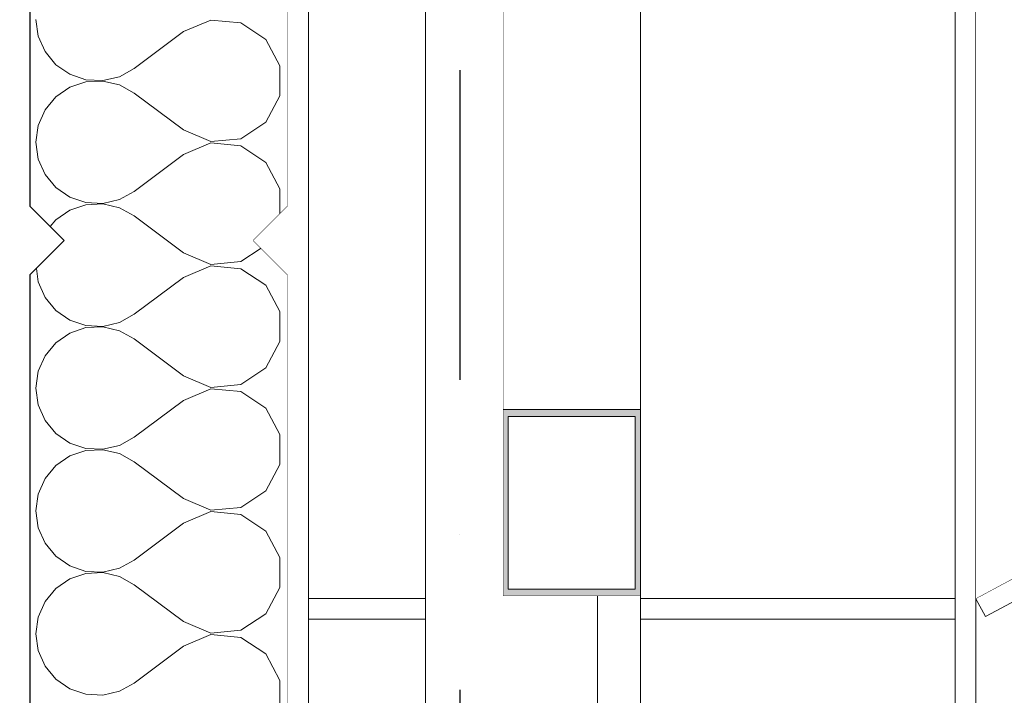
# Model space of a CAD drawing. Header units: millimetres. Extents: x -12989 to 381717, y -50461 to 30884.
# Tile 22 of 63: x 363530 to 364102, y -40925 to -40532. Entities that reach past the tile are written whole.
import ezdxf
from ezdxf.enums import TextEntityAlignment as Align

# ---------------------------------------------------------------- set-up
doc = ezdxf.new("R2010")
doc.units = ezdxf.units.MM
doc.header["$MEASUREMENT"] = 0
doc.linetypes.add('Kropki i Kreski', pattern=[360, 180, -90, 0, -90])
doc.linetypes.add('Wipeout_Contour', pattern=[1000, 0, -1000])
for name, color, linetype in [('AS_Belki.Import IFC', 7, 'Continuous'), ('AS_Blachy.Import IFC', 7, 'Continuous'), ('Nowe_04-ŚCIANY DZIAŁOWE', 7, 'Continuous'), ('Nowe_A__SCIANY', 7, 'Continuous'), ('Nowe_A_WYM', 7, 'Continuous'), ('Nowe_Drzwi Archicad', 7, 'Continuous'), ('Nowe_Warstwa IFC.Import IFC', 7, 'Continuous')]:
    doc.layers.add(name, color=color, linetype=linetype)
for name, color, linetype, lineweight in [('AS_Belki.Import IFC_Nr_pióra__1', 7, 'Continuous', 13), ('AS_Belki.Import IFC_Nr_pióra__88', 7, 'Continuous', 13), ('AS_Belki.Import IFC_Nr_pióra__90', 7, 'Continuous', 13), ('AS_Blachy.Import IFC_Nr_pióra__4', 7, 'Continuous', 13), ('Nowe_A__SCIANY_Nr_pióra__27', 7, 'Continuous', 25), ('Nowe_A_WYM_Nr_pióra__1', 7, 'Continuous', 13), ('Nowe_A_WYM_Nr_pióra__45', 7, 'Continuous', 15), ('Nowe_A_WYM_Nr_pióra__85', 7, 'Continuous', 13), ('Nowe_Drzwi Archicad_Nr_pióra__101', 252, 'Continuous', 5), ('Nowe_Warstwa IFC.Import IFC_Nr_pióra__1', 7, 'Continuous', 13), ('Nowe_Warstwa IFC.Import IFC_Nr_pióra__25', 7, 'Continuous', 25)]:
    doc.layers.add(name, color=color, linetype=linetype, lineweight=lineweight)
doc.layers.add('Nowe_A__SCIANY_Nr_pióra__174', color=7, linetype='Continuous', lineweight=5, true_color=0x6a6a6a)
doc.styles.add('STYL_AUTOMATYCZNY_1', font='arial.ttf')
doc.styles.add('STYL_AUTOMATYCZNY_5', font='arial.ttf')
doc.dimstyles.new('STYL_AUTOMATYCZNY__1', dxfattribs={"dimtxt": 139.999998, "dimasz": 57, "dimexe": 0.18, "dimexo": 0.0625, "dimgap": 0, "dimtad": 1, "dimdec": 0, "dimlfac": 0.1, "dimzin": 0, "dimdsep": 46, "dimtxsty": 'STYL_AUTOMATYCZNY_5', "dimblk": 'ARROWHEAD_6', "dimblk1": 'ARROWHEAD_6', "dimblk2": 'ARROWHEAD_6', "dimcen": 0.09, "dimse1": 1, "dimse2": 1, "dimclrd": 7, "dimclre": 7, "dimclrt": 7, "dimadec": 0, "dimazin": 0, "dimtfac": 1, "dimtdec": 4, "dimtmove": 0, "dimatfit": 3, "dimfxl": 0, "dimtolj": 1, "dimtzin": 0, "dimarcsym": 0})

# ---------------------------------------------------------------- blocks, each defined once
blk = doc.blocks.new('*X9', base_point=(363535.4, -45960.59))
at = {"layer": 'Nowe_A__SCIANY_Nr_pióra__174', "color": 251, "linetype": 'Continuous', "lineweight": 5, "true_color": 0x6a6a6a}
for p, q in [((363538.98, -40532.02), (363540.33, -40541.78)), ((363640.73, -40532.43), (363624.69, -40539.16)), ((363658.05, -40534.07), (363640.73, -40532.43)), ((363672.54, -40543.7), (363658.05, -40534.07)), ((363624.69, -40539.16), (363596.12, -40560.59)), ((363540.33, -40541.78), (363544.31, -40550.8)), ((363680.76, -40559.04), (363672.54, -40543.7)), ((363544.31, -40550.8), (363550.6, -40558.38)), ((363550.6, -40558.38), (363558.72, -40563.96)), ((363587.5, -40565.36), (363596.12, -40560.59)), ((363680.76, -40576.43), (363680.76, -40559.04)), ((363558.72, -40563.96), (363568.06, -40567.11)), ((363568.06, -40568.36), (363558.72, -40571.51)), ((363568.06, -40567.11), (363577.9, -40567.59)), ((363577.9, -40567.88), (363568.06, -40568.36)), ((363577.9, -40567.59), (363587.5, -40565.36)), ((363587.5, -40570.11), (363577.9, -40567.88)), ((363558.72, -40571.51), (363550.6, -40577.09)), ((363596.12, -40574.88), (363587.5, -40570.11)), ((363550.6, -40577.09), (363544.31, -40584.67)), ((363624.69, -40596.31), (363596.12, -40574.88)), ((363672.54, -40591.77), (363680.76, -40576.43)), ((363544.31, -40584.67), (363540.33, -40593.69)), ((363540.33, -40593.69), (363538.98, -40603.45)), ((363624.69, -40596.31), (363640.73, -40603.04)), ((363658.05, -40601.4), (363672.54, -40591.77)), ((363640.73, -40603.04), (363658.05, -40601.4)), ((363538.98, -40603.45), (363540.33, -40613.21)), ((363640.73, -40603.86), (363624.69, -40610.59)), ((363658.05, -40605.5), (363640.73, -40603.86)), ((363672.54, -40615.13), (363658.05, -40605.5)), ((363540.33, -40613.21), (363544.31, -40622.23)), ((363624.69, -40610.59), (363596.12, -40632.02)), ((363680.76, -40630.46), (363672.54, -40615.13)), ((363544.31, -40622.23), (363550.6, -40629.81)), ((363550.6, -40629.81), (363558.72, -40635.39)), ((363680.76, -40645.24), (363680.76, -40630.46)), ((363558.72, -40635.39), (363568.06, -40638.54)), ((363577.9, -40639.02), (363587.5, -40636.79)), ((363587.5, -40636.79), (363596.12, -40632.02)), ((363568.06, -40639.79), (363558.72, -40642.93)), ((363568.06, -40638.54), (363577.9, -40639.02)), ((363577.9, -40639.31), (363568.06, -40639.79)), ((363587.5, -40641.54), (363577.9, -40639.31)), ((363596.12, -40646.31), (363587.5, -40641.54)), ((363550.6, -40648.51), (363547.3, -40652.49)), ((363558.72, -40642.93), (363550.6, -40648.51)), ((363624.69, -40667.73), (363596.12, -40646.31)), ((363658.05, -40672.83), (363669.82, -40665)), ((363624.69, -40667.73), (363640.73, -40674.47)), ((363539.24, -40676.76), (363540.33, -40684.64)), ((363640.73, -40675.29), (363624.69, -40682.02)), ((363640.73, -40674.47), (363658.05, -40672.83)), ((363658.05, -40676.93), (363640.73, -40675.29)), ((363672.54, -40686.56), (363658.05, -40676.93)), ((363624.69, -40682.02), (363596.12, -40703.45)), ((363540.33, -40684.64), (363544.31, -40693.65)), ((363680.76, -40701.89), (363672.54, -40686.56)), ((363544.31, -40693.65), (363550.6, -40701.24)), ((363550.6, -40701.24), (363558.72, -40706.82)), ((363587.5, -40708.22), (363596.12, -40703.45)), ((363680.76, -40719.29), (363680.76, -40701.89)), ((363558.72, -40706.82), (363568.06, -40709.97)), ((363568.06, -40711.21), (363558.72, -40714.36)), ((363568.06, -40709.97), (363577.9, -40710.45)), ((363577.9, -40710.74), (363568.06, -40711.21)), ((363577.9, -40710.45), (363587.5, -40708.22)), ((363587.5, -40712.97), (363577.9, -40710.74)), ((363558.72, -40714.36), (363550.6, -40719.94)), ((363596.12, -40717.73), (363587.5, -40712.97)), ((363550.6, -40719.94), (363544.31, -40727.53)), ((363624.69, -40739.16), (363596.12, -40717.73)), ((363672.54, -40734.62), (363680.76, -40719.29)), ((363544.31, -40727.53), (363540.33, -40736.55)), ((363540.33, -40736.55), (363538.98, -40746.31)), ((363624.69, -40739.16), (363640.73, -40745.9)), ((363658.05, -40744.25), (363672.54, -40734.62)), ((363640.73, -40745.9), (363658.05, -40744.25)), ((363538.98, -40746.31), (363540.33, -40756.07)), ((363640.73, -40746.71), (363624.69, -40753.45)), ((363658.05, -40748.36), (363640.73, -40746.71)), ((363672.54, -40757.99), (363658.05, -40748.36)), ((363540.33, -40756.07), (363544.31, -40765.08)), ((363624.69, -40753.45), (363596.12, -40774.88)), ((363680.76, -40773.32), (363672.54, -40757.99)), ((363544.31, -40765.08), (363550.6, -40772.67)), ((363550.6, -40772.67), (363558.72, -40778.25)), ((363680.76, -40790.72), (363680.76, -40773.32)), ((363558.72, -40778.25), (363568.06, -40781.4)), ((363577.9, -40781.88), (363587.5, -40779.65)), ((363587.5, -40779.65), (363596.12, -40774.88)), ((363558.72, -40785.79), (363550.6, -40791.37)), ((363568.06, -40782.64), (363558.72, -40785.79)), ((363568.06, -40781.4), (363577.9, -40781.88)), ((363577.9, -40782.16), (363568.06, -40782.64)), ((363587.5, -40784.4), (363577.9, -40782.16)), ((363596.12, -40789.16), (363587.5, -40784.4)), ((363550.6, -40791.37), (363544.31, -40798.96)), ((363624.69, -40810.59), (363596.12, -40789.16)), ((363672.54, -40806.05), (363680.76, -40790.72)), ((363544.31, -40798.96), (363540.33, -40807.98)), ((363540.33, -40807.98), (363538.98, -40817.73)), ((363658.05, -40815.68), (363672.54, -40806.05)), ((363624.69, -40810.59), (363640.73, -40817.33)), ((363538.98, -40817.73), (363540.33, -40827.49)), ((363640.73, -40818.14), (363624.69, -40824.88)), ((363640.73, -40817.33), (363658.05, -40815.68)), ((363658.05, -40819.79), (363640.73, -40818.14)), ((363672.54, -40829.42), (363658.05, -40819.79)), ((363624.69, -40824.88), (363596.12, -40846.31)), ((363540.33, -40827.49), (363544.31, -40836.51)), ((363680.76, -40844.75), (363672.54, -40829.42)), ((363544.31, -40836.51), (363550.6, -40844.1)), ((363550.6, -40844.1), (363558.72, -40849.68)), ((363587.5, -40851.07), (363596.12, -40846.31)), ((363680.76, -40862.15), (363680.76, -40844.75)), ((363558.72, -40849.68), (363568.06, -40852.83)), ((363568.06, -40854.07), (363558.72, -40857.22)), ((363568.06, -40852.83), (363577.9, -40853.3)), ((363577.9, -40853.59), (363568.06, -40854.07)), ((363577.9, -40853.3), (363587.5, -40851.07)), ((363587.5, -40855.82), (363577.9, -40853.59)), ((363558.72, -40857.22), (363550.6, -40862.8)), ((363596.12, -40860.59), (363587.5, -40855.82)), ((363550.6, -40862.8), (363544.31, -40870.39)), ((363624.69, -40882.02), (363596.12, -40860.59)), ((363672.54, -40877.48), (363680.76, -40862.15)), ((363544.31, -40870.39), (363540.33, -40879.4)), ((363658.05, -40887.11), (363672.54, -40877.48)), ((363540.33, -40879.4), (363538.98, -40889.16)), ((363624.69, -40882.02), (363640.73, -40888.75)), ((363640.73, -40888.75), (363658.05, -40887.11)), ((363538.98, -40889.16), (363540.33, -40898.92)), ((363640.73, -40889.57), (363624.69, -40896.31)), ((363658.05, -40891.22), (363640.73, -40889.57)), ((363672.54, -40900.85), (363658.05, -40891.22)), ((363540.33, -40898.92), (363544.31, -40907.94)), ((363624.69, -40896.31), (363596.12, -40917.73)), ((363680.76, -40916.18), (363672.54, -40900.85)), ((363544.31, -40907.94), (363550.6, -40915.53)), ((363550.6, -40915.53), (363558.72, -40921.11)), ((363680.76, -40933.58), (363680.76, -40916.18)), ((363558.72, -40921.11), (363568.06, -40924.26)), ((363577.9, -40924.73), (363587.5, -40922.5)), ((363587.5, -40922.5), (363596.12, -40917.73)), ((363568.06, -40924.26), (363577.9, -40924.73))]:
    blk.add_line(p, q, dxfattribs=at)
blk = doc.blocks.new('ElemPrzekroju_1_1', base_point=(363535.4, -45960.59))
at = {"color": 254, "linetype": 'Wipeout_Contour', "lineweight": 0, "ltscale": 5854869.738324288}
blk.add_wipeout([(363685.4, -40640.59), (363685.4, -40064.75), (363535.4, -40104.95), (363535.4, -40640.59), (363555.4, -40660.59), (363535.4, -40680.59), (363535.4, -41640.59), (363555.4, -41660.59), (363535.4, -41680.59), (363535.4, -41960.59), (363685.4, -41960.59), (363685.4, -41680.59), (363665.4, -41660.59), (363685.4, -41640.59), (363685.4, -40680.59), (363665.4, -40660.59)], dxfattribs=at).dxf.layer = 'Nowe_A__SCIANY'
at = {"layer": 'Nowe_A__SCIANY_Nr_pióra__27', "color": 7, "linetype": 'Continuous', "lineweight": 25}
for p, q in [((363685.4, -40064.75), (363685.4, -40640.59)), ((363535.4, -40104.95), (363535.4, -40640.59)), ((363535.4, -40640.59), (363555.4, -40660.59)), ((363685.4, -40640.59), (363665.4, -40660.59)), ((363555.4, -40660.59), (363535.4, -40680.59)), ((363665.4, -40660.59), (363685.4, -40680.59)), ((363535.4, -40680.59), (363535.4, -41640.59)), ((363685.4, -40680.59), (363685.4, -41640.59))]:
    blk.add_line(p, q, dxfattribs=at)
at = {"layer": 'Nowe_A__SCIANY', "lineweight": 0}
blk.add_blockref('*X9', (363535.4, -45960.59), dxfattribs=at)
blk = doc.blocks.new('ElemPrzekroju_12_1', base_point=(363535.4, -45960.59))
at = {"layer": 'Nowe_Drzwi Archicad_Nr_pióra__101', "color": 252, "linetype": 'Continuous', "lineweight": 5}
for p, q in [((363720.1, -41860.59), (363720.1, -40342.93)), ((363687.4, -41860.59), (363687.4, -40354.67)), ((363745.85, -40601.6), (363765.4, -40561.95)), ((363747.7, -40602.36), (363765.4, -40566.47)), ((363729.03, -40651.14), (363745.85, -40601.6)), ((363730.97, -40651.66), (363747.7, -40602.36)), ((363747.7, -40602.36), (363745.85, -40601.6)), ((363765.4, -40609.7), (363747.7, -40602.36)), ((363685.4, -40680.59), (363685.4, -40640.59)), ((363718.83, -40702.46), (363729.03, -40651.14)), ((363720.81, -40702.72), (363730.97, -40651.66)), ((363730.97, -40651.66), (363729.03, -40651.14)), ((363765.4, -40660.89), (363730.97, -40651.66)), ((363715.4, -40754.67), (363718.83, -40702.46)), ((363717.4, -40754.74), (363720.81, -40702.72)), ((363720.81, -40702.72), (363718.83, -40702.46)), ((363765.4, -40708.59), (363720.81, -40702.72)), ((363763.4, -40756.24), (363765.4, -40725.73)), ((363715.4, -41860.59), (363715.4, -40754.67)), ((363717.4, -40754.74), (363715.4, -40754.67)), ((363717.4, -41860.59), (363717.4, -40754.74)), ((363763.4, -40756.24), (363717.4, -40754.74)), ((363765.4, -40756.31), (363763.4, -40756.24)), ((363763.4, -41860.59), (363763.4, -40756.24))]:
    blk.add_line(p, q, dxfattribs=at)
blk = doc.blocks.new('ElemPrzekroju_19_1', base_point=(363535.4, -45960.59))
at = {"color": 254, "linetype": 'Wipeout_Contour', "lineweight": 0, "ltscale": 18532288.84054093}
blk.add_wipeout([(364085.4, -40868.75), (364085.4, -45960.59), (365405.4, -45960.59), (365385.4, -45940.59), (365385.4, -44980.59), (365405.4, -44960.59), (365385.4, -44940.59), (365385.4, -43980.59), (365405.4, -43960.59), (365385.4, -43940.59), (365385.4, -42980.59), (365405.4, -42960.59), (365385.4, -42940.59), (365385.4, -42890.59), (365535.4, -42890.59), (365535.4, -42940.59), (365515.4, -42960.59), (365535.4, -42980.59), (365535.4, -43940.59), (365515.4, -43960.59), (365535.4, -43980.59), (365535.4, -44940.59), (365515.4, -44960.59), (365535.4, -44980.59), (365535.4, -45940.59), (365515.4, -45960.59), (368165.8, -45960.59), (368165.8, -43900.59), (369175.8, -43900.59), (369175.8, -45960.59), (377985.4, -45960.59), (377985.4, -40868.75), (377979.8, -40879.17), (376871, -40282.55), (376876.69, -40271.98), (376874.05, -40270.56), (376865.68, -40301.79), (376827.05, -40291.44), (376832.22, -40272.12), (371041.4, -38720.47), (371041.4, -38736.81), (371029.4, -38736.81), (371029.4, -38720.47), (365238.59, -40272.12), (365243.76, -40291.44), (365205.13, -40301.79), (365196.76, -40270.56), (365194.12, -40271.98), (365199.81, -40282.55), (364091.01, -40879.17)], dxfattribs=at).dxf.layer = 'Nowe_04-ŚCIANY DZIAŁOWE'
at = {"color": 254, "linetype": 'Wipeout_Contour', "lineweight": 0, "ltscale": 1097833.540229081}
blk.add_wipeout([(363685.4, -40640.59), (363665.4, -40660.59), (363685.4, -40680.59)], dxfattribs=at).dxf.layer = 'Nowe_04-ŚCIANY DZIAŁOWE'
blk = doc.blocks.new('ElemPrzekroju_62_1', base_point=(363535.4, -45960.59))
at = {"color": 254, "linetype": 'Wipeout_Contour', "lineweight": 0, "ltscale": 2197245.064539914}
blk.add_wipeout([(363890.4, -40440.59), (363890.4, -40868.6), (364073.4, -40868.6), (364073.4, -40333.79), (363900.4, -40380.15), (363900.4, -40440.59)], dxfattribs=at).dxf.layer = 'AS_Blachy.Import IFC'
at = {"color": 254, "linetype": 'Wipeout_Contour', "lineweight": 0, "ltscale": 3294009.140556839}
blk.add_wipeout([(363697.4, -40354.67), (363697.4, -40868.6), (363765.4, -40868.6), (363765.4, -40390.59), (363800.4, -40390.59), (363800.4, -40354.67), (363773.83, -40354.67), (363758.9, -40358.67), (363743.98, -40354.67)], dxfattribs=at).dxf.layer = 'AS_Blachy.Import IFC'
at = {"color": 254, "linetype": 'Wipeout_Contour', "lineweight": 0, "ltscale": 1464307.606226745}
blk.add_wipeout([(363697.4, -40880.6), (363697.4, -41860.59), (363765.4, -41860.59), (363765.4, -40880.6)], dxfattribs=at).dxf.layer = 'AS_Blachy.Import IFC'
at = {"color": 254, "linetype": 'Wipeout_Contour', "lineweight": 0, "ltscale": 1466285.299799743}
blk.add_wipeout([(363890.4, -40880.6), (363890.4, -45960.59), (364073.4, -45960.59), (364073.4, -40880.6)], dxfattribs=at).dxf.layer = 'AS_Blachy.Import IFC'
blk = doc.blocks.new('ElemPrzekroju_65_1', base_point=(363535.4, -45960.59))
at = {"color": 254, "linetype": 'Wipeout_Contour', "lineweight": 0, "ltscale": 1467573.260080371}
blk.add_wipeout([(365194.12, -40271.98), (364085.32, -40868.6), (364091.01, -40879.17), (365199.81, -40282.55)], dxfattribs=at).dxf.layer = 'AS_Blachy.Import IFC'
at = {"layer": 'AS_Blachy.Import IFC_Nr_pióra__4', "color": 7, "linetype": 'Continuous', "lineweight": 13}
for p, q in [((365194.12, -40271.98), (364085.4, -40868.55)), ((365199.81, -40282.55), (364091.01, -40879.17)), ((364085.4, -40868.55), (364085.32, -40868.6)), ((364085.32, -40868.6), (364085.4, -40868.75)), ((364085.4, -40868.75), (364091.01, -40879.17))]:
    blk.add_line(p, q, dxfattribs=at)
blk = doc.blocks.new('ElemPrzekroju_67_1', base_point=(363535.4, -45960.59))
at = {"color": 254, "linetype": 'Wipeout_Contour', "lineweight": 0, "ltscale": 1464083.426027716}
blk.add_wipeout([(363697.4, -40868.6), (363697.4, -40880.6), (363765.4, -40880.6), (363765.4, -40868.6)], dxfattribs=at).dxf.layer = 'AS_Blachy.Import IFC'
at = {"color": 254, "linetype": 'Wipeout_Contour', "lineweight": 0, "ltscale": 1465079.163290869}
blk.add_wipeout([(364073.4, -40868.6), (363890.4, -40868.6), (363890.4, -40880.6), (364073.4, -40880.6)], dxfattribs=at).dxf.layer = 'AS_Blachy.Import IFC'
at = {"layer": 'AS_Blachy.Import IFC_Nr_pióra__4', "color": 7, "linetype": 'Continuous', "lineweight": 13}
for p, q in [((363765.4, -40868.6), (363697.4, -40868.6)), ((364073.4, -40868.6), (363890.4, -40868.6)), ((363765.4, -40880.6), (363697.4, -40880.6)), ((364073.4, -40880.6), (363890.4, -40880.6))]:
    blk.add_line(p, q, dxfattribs=at)
blk = doc.blocks.new('ElemPrzekroju_68_1', base_point=(363535.4, -45960.59))
at = {"color": 254, "linetype": 'Wipeout_Contour', "lineweight": 0, "ltscale": 1464031.884727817}
blk.add_wipeout([(363685.4, -40354.67), (363685.4, -41860.59), (363697.4, -41860.59), (363697.4, -40354.67)], dxfattribs=at).dxf.layer = 'AS_Blachy.Import IFC'
at = {"layer": 'AS_Blachy.Import IFC_Nr_pióra__4', "color": 7, "linetype": 'Continuous', "lineweight": 13}
blk.add_line((363697.4, -41860.59), (363697.4, -40354.67), dxfattribs=at)
blk = doc.blocks.new('ElemPrzekroju_79_1', base_point=(363535.4, -45960.59))
at = {"color": 254, "linetype": 'Wipeout_Contour', "lineweight": 0, "ltscale": 2565665.205531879}
blk.add_wipeout([(364073.4, -40333.79), (364073.4, -45960.59), (364085.4, -45960.59), (364085.4, -40868.75), (364085.32, -40868.6), (364085.4, -40868.55), (364085.4, -40330.57)], dxfattribs=at).dxf.layer = 'AS_Blachy.Import IFC'
at = {"layer": 'AS_Blachy.Import IFC_Nr_pióra__4', "color": 7, "linetype": 'Continuous', "lineweight": 13}
for p, q in [((364073.4, -40333.79), (364073.4, -45960.59)), ((364085.4, -40330.57), (364085.4, -40868.55)), ((364085.4, -40868.55), (364085.4, -40868.75)), ((364085.4, -40868.75), (364085.4, -45960.59))]:
    blk.add_line(p, q, dxfattribs=at)
blk = doc.blocks.new('ElemPrzekroju_83_1', base_point=(363535.4, -45960.59))
at = {"color": 254, "linetype": 'Wipeout_Contour', "lineweight": 0, "ltscale": 8443557.957449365}
blk.add_wipeout([(364085.4, -40314.01), (364893.88, -40097.38), (364900.82, -40097.95), (364904.91, -40102.71), (364903.75, -40108.87), (364898.02, -40112.83), (364085.4, -40330.57), (364085.4, -40868.55), (365196.76, -40270.56), (365188.56, -40239.97), (365169.24, -40245.15), (365163.55, -40223.9), (365182.87, -40218.72), (365156.21, -40119.23), (365136.89, -40124.4), (365131.2, -40103.15), (365150.52, -40097.98), (365123.86, -39998.49), (365104.54, -40003.66), (365098.84, -39982.41), (365118.16, -39977.24), (365109.88, -39946.33), (364085.4, -40220.84)], dxfattribs=at).dxf.layer = 'AS_Blachy.Import IFC'
blk = doc.blocks.new('ElemPrzekroju_101_1', base_point=(363535.4, -45960.59))
at = {"layer": 'AS_Belki.Import IFC_Nr_pióra__1', "color": 7, "linetype": 'Continuous', "lineweight": 13}
blk.add_line((363890.4, -40867.17), (363810.4, -40867.17), dxfattribs=at)
at = {"color": 254, "linetype": 'Wipeout_Contour', "lineweight": 0, "ltscale": 1464345.44184747}
blk.add_wipeout([(363890.4, -40361.05), (363810.4, -40361.05), (363810.4, -40437.59), (363890.4, -40437.59)], dxfattribs=at).dxf.layer = 'AS_Belki.Import IFC'
at = {"color": 254, "linetype": 'Wipeout_Contour', "lineweight": 0, "ltscale": 1464434.246094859}
blk.add_wipeout([(363890.4, -40758.84), (363890.4, -40440.59), (363810.4, -40440.59), (363810.4, -40758.84)], dxfattribs=at).dxf.layer = 'AS_Belki.Import IFC'
at = {"color": 254, "linetype": 'Wipeout_Contour', "lineweight": 0, "ltscale": 1464528.978596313}
blk.add_wipeout([(363887.4, -40762.91), (363813.4, -40762.91), (363813.4, -40863.11), (363887.4, -40863.11)], dxfattribs=at).dxf.layer = 'AS_Belki.Import IFC'
at = {"layer": 'AS_Belki.Import IFC', "linetype": 'Continuous', "lineweight": 0, "true_color": 0x000000}
h = blk.add_hatch(color=18, dxfattribs=at)
h.paths.add_polyline_path([(363890.4, -40867.17), (363890.4, -40758.84), (363810.4, -40758.84), (363810.4, -40867.17)])
h.paths.add_polyline_path([(363813.4, -40863.11), (363813.4, -40762.91), (363887.4, -40762.91), (363887.4, -40863.11)], flags=0)
at = {"layer": 'AS_Belki.Import IFC_Nr_pióra__1', "color": 7, "linetype": 'Continuous', "lineweight": 13}
for p, q in [((363810.4, -40758.84), (363810.4, -40867.17)), ((363890.4, -40758.84), (363810.4, -40758.84)), ((363813.4, -40762.91), (363813.4, -40863.11)), ((363887.4, -40762.91), (363813.4, -40762.91)), ((363887.4, -40762.91), (363887.4, -40863.11)), ((363890.4, -40758.84), (363890.4, -40867.17)), ((363887.4, -40863.11), (363813.4, -40863.11))]:
    blk.add_line(p, q, dxfattribs=at)
at = {"layer": 'AS_Belki.Import IFC_Nr_pióra__90', "color": 7, "linetype": 'Continuous', "lineweight": 13}
for p, q in [((363810.4, -40361.05), (363890.4, -40361.05)), ((363810.4, -40437.59), (363810.4, -40361.05)), ((363890.4, -40437.59), (363890.4, -40361.05)), ((363810.4, -40758.84), (363810.4, -40440.59)), ((363890.4, -40758.84), (363890.4, -40440.59))]:
    blk.add_line(p, q, dxfattribs=at)
blk = doc.blocks.new('ElemPrzekroju_102_1', base_point=(363535.4, -45960.59))
at = {"color": 254, "linetype": 'Wipeout_Contour', "lineweight": 0, "ltscale": 2563639.731828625}
blk.add_wipeout([(363810.4, -41860.59), (363865.4, -41860.59), (363865.4, -41914.86), (363890.4, -41914.86), (363890.4, -40867.17), (363865.4, -40867.17), (363865.4, -41860.59)], dxfattribs=at).dxf.layer = 'AS_Belki.Import IFC'
at = {"layer": 'AS_Belki.Import IFC_Nr_pióra__90', "color": 7, "linetype": 'Continuous', "lineweight": 13}
blk.add_line((363890.4, -41914.86), (363890.4, -40867.17), dxfattribs=at)
blk = doc.blocks.new('ElemPrzekroju_117_1', base_point=(363535.4, -45960.59))
at = {"color": 254, "linetype": 'Wipeout_Contour', "lineweight": 0, "ltscale": 3294898.903456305}
blk.add_wipeout([(363800.4, -40390.59), (363765.4, -40390.59), (363765.4, -41860.59), (363865.4, -41860.59), (363865.4, -40867.17), (363810.4, -40867.17), (363810.4, -40758.84), (363810.4, -40440.59), (363800.4, -40440.59)], dxfattribs=at).dxf.layer = 'AS_Belki.Import IFC'
at = {"layer": 'AS_Belki.Import IFC_Nr_pióra__88', "color": 7, "linetype": 'Continuous', "lineweight": 13}
for p, q in [((363765.4, -41860.59), (363765.4, -40390.59)), ((363865.4, -41860.59), (363865.4, -40867.17))]:
    blk.add_line(p, q, dxfattribs=at)
blk = doc.blocks.new('Standardowy znacznik osi[4]_1', base_point=(363785.4, -35960.59))
at = {"layer": 'Nowe_Warstwa IFC.Import IFC_Nr_pióra__25', "color": 7, "linetype": 'Kropki i Kreski', "lineweight": 25}
blk.add_line((363785.4, -36960.59), (363785.4, -48960.59), dxfattribs=at)
at = {"layer": 'Nowe_Warstwa IFC.Import IFC_Nr_pióra__1', "color": 7, "lineweight": 13, "style": 'STYL_AUTOMATYCZNY_1'}
for tag, p in [('AC_MarkerText_1_0', (363785.4, -35623.09)), ('AC_MarkerText_1_1', (363785.4, -50123.09))]:
    blk.add_attdef(tag, text='', height=175, rotation=360, dxfattribs=at).set_placement(p, align=Align.TOP_CENTER)
blk = doc.blocks.new('*D168', base_point=(363535.4, -45960.59))
at = {"layer": 'Nowe_A_WYM_Nr_pióra__45', "color": 7, "linetype": 'Continuous', "lineweight": 15}
for p, q in [((362793.29, -39918.33), (362733.29, -39858.33)), ((362733.29, -41930.59), (362793.29, -41990.59))]:
    blk.add_line(p, q, dxfattribs=at)
at = {"layer": 'Nowe_A_WYM_Nr_pióra__85', "color": 7, "linetype": 'Continuous', "lineweight": 13}
for p, q in [((362763.29, -39888.33), (362763.29, -39843.33)), ((362819.54, -39888.33), (362707.04, -39888.33)), ((362763.29, -41960.59), (362763.29, -39888.33))]:
    blk.add_line(p, q, dxfattribs=at)
at = {"layer": 'Nowe_A_WYM_Nr_pióra__1', "color": 7, "lineweight": 13, "insert": (362735.29, -41084.63), "char_height": 140, "attachment_point": 7, "rotation": 90, "style": 'STYL_AUTOMATYCZNY_5'}
blk.add_mtext('\\A1;{\\pql;\\fArial|b0|i0|c238|p0;\\W1.000000;207}', dxfattribs=at)
blk = doc.blocks.new('ARROWHEAD_6')
at = {"color": 0, "linetype": 'Continuous', "lineweight": 0}
for p, q in [((-0.5, -0.5), (0.5, 0.5)), ((0, 0), (-1, 0))]:
    blk.add_line(p, q, dxfattribs=at)
blk = doc.blocks.new('*D187', base_point=(363535.4, -45960.59))
at = {"layer": 'Nowe_A_WYM_Nr_pióra__45', "color": 7, "linetype": 'Continuous', "lineweight": 15}
for p, q in [((362543.29, -37900.67), (362483.29, -37840.67)), ((362483.29, -45950.59), (362543.29, -46010.59))]:
    blk.add_line(p, q, dxfattribs=at)
at = {"layer": 'Nowe_A_WYM_Nr_pióra__85', "color": 7, "linetype": 'Continuous', "lineweight": 13}
for p, q in [((362513.29, -37870.67), (362513.29, -37825.67)), ((362569.54, -37870.67), (362457.04, -37870.67)), ((362513.29, -45980.59), (362513.29, -37870.67)), ((362569.54, -45980.59), (362457.04, -45980.59)), ((362513.29, -46025.59), (362513.29, -45980.59))]:
    blk.add_line(p, q, dxfattribs=at)
at = {"layer": 'Nowe_A_WYM_Nr_pióra__1', "color": 7, "lineweight": 13, "insert": (362485.29, -42078.68), "char_height": 140, "attachment_point": 7, "rotation": 90, "style": 'STYL_AUTOMATYCZNY_5'}
blk.add_mtext('\\A1;{\\pql;\\fArial|b0|i0|c238|p0;\\W1.000000;811}', dxfattribs=at)

msp = doc.modelspace()

# ---------------------------------------------------------------- block references
at = {"layer": 'Nowe_A__SCIANY', "lineweight": 0}
msp.add_blockref('ElemPrzekroju_1_1', (363535.4, -45960.59), dxfattribs=at)

# ---------------------------------------------------------------- next in the draw order: block references
at = {"layer": 'Nowe_Drzwi Archicad', "lineweight": 0}
msp.add_blockref('ElemPrzekroju_12_1', (363535.4, -45960.59), dxfattribs=at)

# ---------------------------------------------------------------- next in the draw order: block references
at = {"layer": 'Nowe_04-ŚCIANY DZIAŁOWE', "lineweight": 0}
msp.add_blockref('ElemPrzekroju_19_1', (363535.4, -45960.59), dxfattribs=at)

# ---------------------------------------------------------------- next in the draw order: dimensions: what is measured, and where the dimension line sits
at = {"layer": 'Nowe_A_WYM', "color": 7, "linetype": 'Continuous', "lineweight": 13}
dim = msp.add_linear_dim(base=(362763.29, -39888.33), p1=(363535.4, -41960.59), p2=(363505.4, -39888.33), angle=90, dimstyle='STYL_AUTOMATYCZNY__1', dxfattribs=at)
dim.commit()
dim.dimension.update_dxf_attribs({"geometry": '*D168', "text_midpoint": (362665.29, -40924.82), "dimtype": 160, "text_rotation": 90})

# ---------------------------------------------------------------- next in the draw order: block references
at = {"layer": 'AS_Blachy.Import IFC', "lineweight": 0}
for name in ['ElemPrzekroju_62_1', 'ElemPrzekroju_65_1']:
    msp.add_blockref(name, (363535.4, -45960.59), dxfattribs=at)

# ---------------------------------------------------------------- next in the draw order: block references
msp.add_blockref('ElemPrzekroju_67_1', (363535.4, -45960.59), dxfattribs=at)

# ---------------------------------------------------------------- next in the draw order: block references
at = {"layer": 'AS_Belki.Import IFC', "lineweight": 0}
msp.add_blockref('ElemPrzekroju_101_1', (363535.4, -45960.59), dxfattribs=at)
at = {"layer": 'AS_Blachy.Import IFC', "lineweight": 0}
for name in ['ElemPrzekroju_68_1', 'ElemPrzekroju_79_1']:
    msp.add_blockref(name, (363535.4, -45960.59), dxfattribs=at)

# ---------------------------------------------------------------- next in the draw order: block references
at = {"layer": 'AS_Belki.Import IFC', "lineweight": 0}
msp.add_blockref('ElemPrzekroju_102_1', (363535.4, -45960.59), dxfattribs=at)
at = {"layer": 'AS_Blachy.Import IFC', "lineweight": 0}
msp.add_blockref('ElemPrzekroju_83_1', (363535.4, -45960.59), dxfattribs=at)

# ---------------------------------------------------------------- next in the draw order: block references
at = {"layer": 'AS_Belki.Import IFC', "lineweight": 0}
msp.add_blockref('ElemPrzekroju_117_1', (363535.4, -45960.59), dxfattribs=at)

# ---------------------------------------------------------------- next in the draw order: block references
at = {"layer": 'Nowe_Warstwa IFC.Import IFC', "color": 7, "linetype": 'Continuous', "lineweight": 13}
msp.add_blockref('Standardowy znacznik osi[4]_1', (363785.4, -35960.59), dxfattribs=at)

# ---------------------------------------------------------------- next in the draw order: dimensions: what is measured, and where the dimension line sits
at = {"layer": 'Nowe_A_WYM', "color": 7, "linetype": 'Continuous', "lineweight": 13}
dim = msp.add_linear_dim(base=(362513.29, -37870.67), p1=(363585.4, -45980.59), p2=(371035.4, -37870.67), angle=90, dimstyle='STYL_AUTOMATYCZNY__1', dxfattribs=at)
dim.commit()
dim.dimension.update_dxf_attribs({"geometry": '*D187', "text_midpoint": (362415.29, -41918.86), "dimtype": 160, "text_rotation": 90})

doc.saveas('drawing.dxf')
